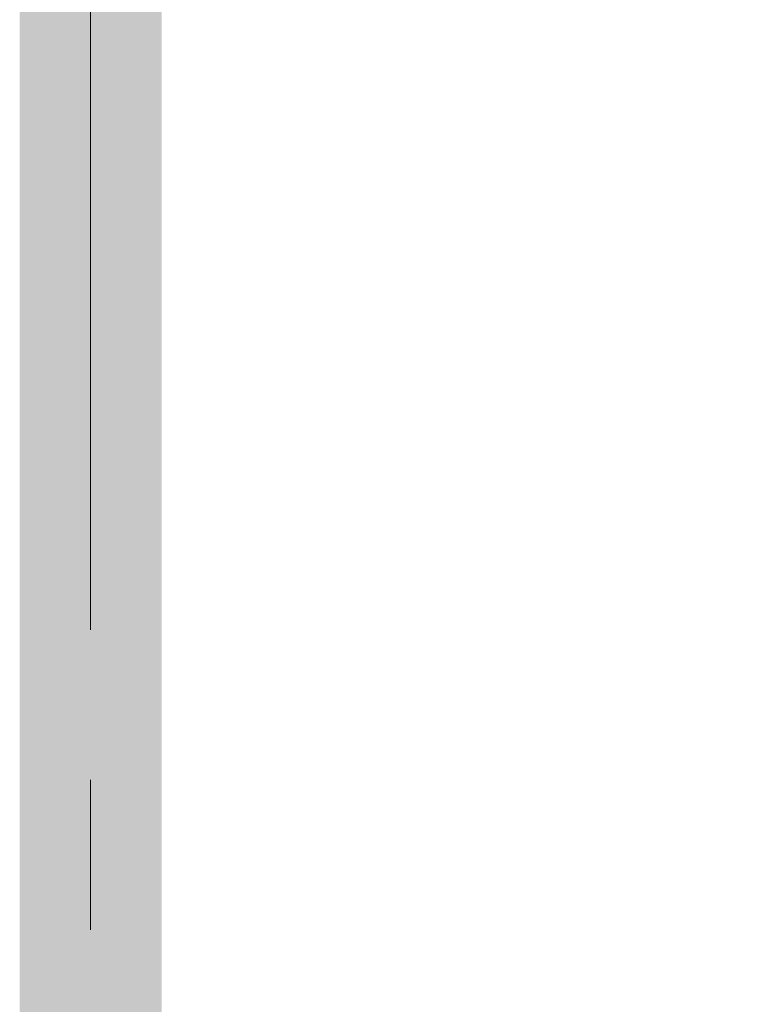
# Model space of a CAD drawing. Header units: millimetres. Extents: x -37445 to 120667, y -123620 to 254214.
# Tile 32 of 219: x -170 to -14, y -87564 to -87356. Entities that reach past the tile are written whole.
import ezdxf

# ---------------------------------------------------------------- set-up
doc = ezdxf.new("R2010")
doc.units = ezdxf.units.MM
doc.linetypes.add('xref_ACAD-LSN_dyspozytornia_PW_rzuty_12$0$CENTER2', pattern=[28.575, 19.05, -3.175, 3.175, -3.175])
doc.linetypes.add('xref_ACAD-LSN_dyspozytornia_PW_rzuty_12$0$DASHED', pattern=[19.05, 12.7, -6.35])
for name, color, linetype, lineweight in [('xref', 8, 'Continuous', 13), ('xref_ACAD-LSN_dyspozytornia_PW_rzuty_12$0$A zakres', 8, 'Continuous', 13), ('xref_ACAD-LSN_dyspozytornia_PW_rzuty_12$0$S-Grid-Iden', 8, 'xref_ACAD-LSN_dyspozytornia_PW_rzuty_12$0$CENTER2', 9)]:
    doc.layers.add(name, color=color, linetype=linetype, lineweight=lineweight)

# ---------------------------------------------------------------- blocks, each defined once
blk = doc.blocks.new('xref_ACAD-LSN_dyspozytornia_PW_rzuty_12')
at = {"layer": 'xref_ACAD-LSN_dyspozytornia_PW_rzuty_12$0$A zakres', "linetype": 'xref_ACAD-LSN_dyspozytornia_PW_rzuty_12$0$DASHED', "const_width": 3}
blk.add_lwpolyline([(67446.184, 82031.22), (67446.184, 80639.22), (72869.684, 80639.22), (72869.684, 82031.22)], close=True, dxfattribs=at)
at = {"layer": 'xref_ACAD-LSN_dyspozytornia_PW_rzuty_12$0$S-Grid-Iden'}
blk.add_lwpolyline([(67446.184, 82131.22), (67446.184, 80539.22)], dxfattribs=at)

msp = doc.modelspace()

# ---------------------------------------------------------------- block references
at = {"layer": 'xref', "xscale": 10, "yscale": 10, "zscale": 10}
msp.add_blockref('xref_ACAD-LSN_dyspozytornia_PW_rzuty_12', (-674616.84, -906892.2), dxfattribs=at)

doc.saveas('drawing.dxf')
